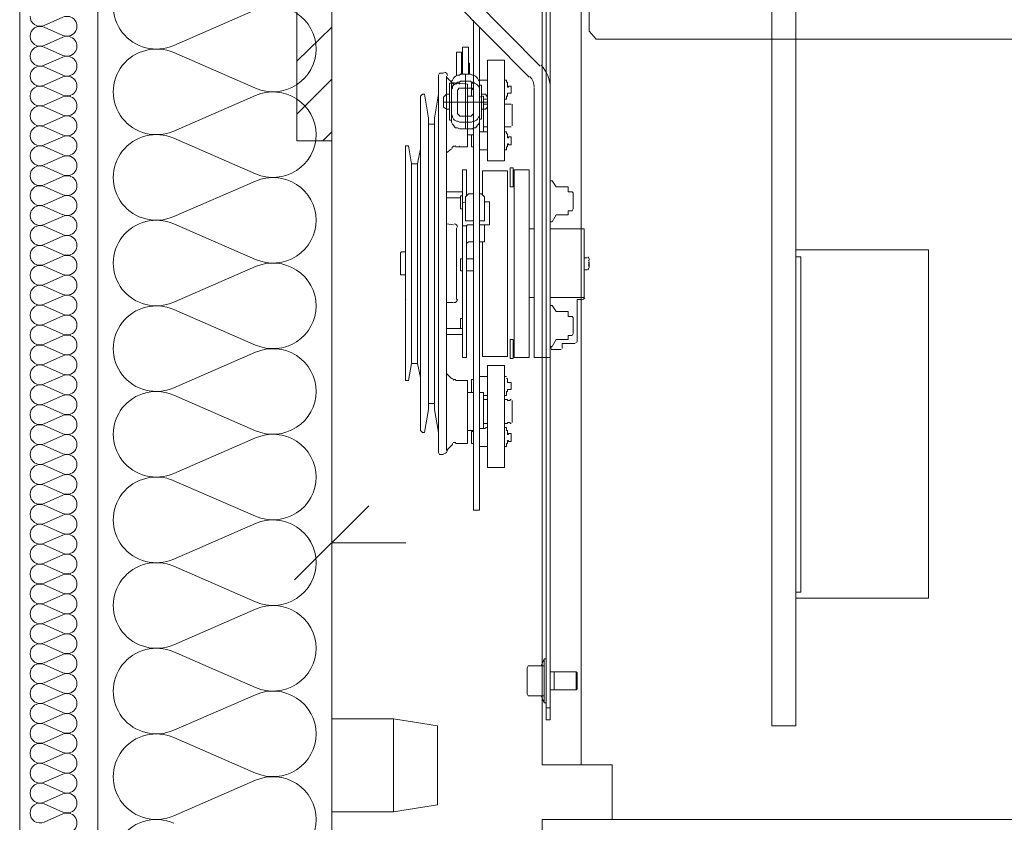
# Model space of a CAD drawing. Header units: millimetres. Extents: x 204754 to 495640, y -178579 to -98814.
# Tile 32 of 179: x 219134 to 219765, y -125990 to -125476. Entities that reach past the tile are written whole.
import ezdxf

# ---------------------------------------------------------------- set-up
doc = ezdxf.new("R2010")
doc.units = ezdxf.units.MM
doc.header["$MEASUREMENT"] = 0
doc.layers.get('0').update_dxf_attribs({"color": 252, "lineweight": 5})
for name, color, linetype, lineweight in [('Nowe_320-W Umeblowanie_Nr_pióra__103', 252, 'Continuous', 5), ('Nowe_320-W Umeblowanie_Nr_pióra__181', 252, 'Continuous', 5), ('Nowe_820-G Rysunki Obrazki_Nr_pióra__1', 252, 'Continuous', 5), ('Nowe_820-G Rysunki Obrazki_Nr_pióra__161', 252, 'Continuous', 5), ('Nowe_820-G Rysunki Obrazki_Nr_pióra__27', 252, 'Continuous', 5)]:
    doc.layers.add(name, color=color, linetype=linetype, lineweight=lineweight)

# ---------------------------------------------------------------- blocks, each defined once
blk = doc.blocks.new('podkład 20251118')
at = {"color": 252, "linetype": 'Continuous', "lineweight": 5}
for p, q in [((219357.28, -125787.07), (219309.78, -125834.57)), ((219333.53, -125810.82), (219381.03, -125810.82))]:
    blk.add_line(p, q, dxfattribs=at)
at = {"layer": 'Nowe_320-W Umeblowanie_Nr_pióra__103', "color": 252, "linetype": 'Continuous', "lineweight": 5}
for p, q in [((219284.79, -125469.31), (219232.27, -125492.13)), ((219232.27, -125496.74), (219284.79, -125519.56)), ((219284.79, -125524.16), (219232.27, -125546.98)), ((219232.27, -125551.59), (219284.79, -125574.41)), ((219284.79, -125579.02), (219232.27, -125601.83)), ((219232.27, -125606.44), (219284.79, -125629.26)), ((219284.79, -125633.87), (219232.27, -125656.69)), ((219232.27, -125661.29), (219284.79, -125684.11)), ((219284.79, -125688.72), (219232.27, -125711.54)), ((219232.27, -125716.15), (219284.79, -125738.96)), ((219284.79, -125743.57), (219232.27, -125766.39)), ((219232.27, -125771), (219284.79, -125793.82)), ((219284.79, -125798.42), (219232.27, -125821.24)), ((219232.27, -125825.85), (219284.79, -125848.67)), ((219284.79, -125853.28), (219232.27, -125876.09)), ((219232.27, -125880.7), (219284.79, -125903.52)), ((219284.79, -125908.13), (219232.27, -125930.95)), ((219232.27, -125935.56), (219284.79, -125958.37)), ((219284.79, -125962.98), (219232.27, -125985.8))]:
    blk.add_line(p, q, dxfattribs=at)
at = {"layer": 'Nowe_320-W Umeblowanie_Nr_pióra__103', "color": 252, "linetype": 'Continuous', "lineweight": 5, "extrusion": (0, 0, -1)}
for centre, major_axis, start_param, end_param in [((219221.17, -125467.01), (-27.65, 0), 4.299595, 8.266775), ((219295.88, -125494.43), (27.65, 0), 4.299596, 6.283185), ((219221.17, -125521.86), (27.65, 0), 1.158002, 5.125182), ((219295.88, -125494.43), (27.65, 0), 0, 1.98359), ((219295.88, -125549.29), (-27.65, 0), 1.158003, 3.141593), ((219221.17, -125576.71), (-27.65, 0), 4.299595, 8.266775), ((219295.88, -125549.29), (27.65, 0), 0, 1.98359), ((219295.88, -125604.14), (-27.65, 0), 1.158003, 3.141593), ((219221.17, -125631.56), (-27.65, 0), 4.299595, 8.266775), ((219295.88, -125604.14), (27.65, 0), 0, 1.98359), ((219295.88, -125658.99), (27.65, 0), 4.299596, 6.283185), ((219221.17, -125686.42), (27.65, 0), 1.158002, 5.125182), ((219295.88, -125658.99), (27.65, 0), 0, 1.98359), ((219295.88, -125713.84), (-27.65, 0), 1.158003, 3.141593), ((219221.17, -125741.27), (27.65, 0), 1.158002, 5.125182), ((219295.88, -125713.84), (27.65, 0), 0, 1.98359), ((219295.88, -125768.69), (-27.65, 0), 1.158003, 3.141593), ((219221.17, -125796.12), (-27.65, 0), 4.299595, 8.266775), ((219295.88, -125768.7), (27.65, 0), 0, 1.98359), ((219295.88, -125823.55), (-27.65, 0), 1.158003, 3.141593), ((219221.17, -125850.97), (-27.65, 0), 4.299595, 8.266775), ((219295.88, -125823.55), (27.65, 0), 0, 1.98359), ((219295.88, -125878.4), (27.65, 0), 4.299596, 6.283185), ((219221.17, -125905.82), (27.65, 0), 1.158002, 5.125182), ((219295.88, -125878.4), (27.65, 0), 0, 1.98359), ((219295.88, -125933.25), (-27.65, 0), 1.158003, 3.141593), ((219221.17, -125960.68), (-27.65, 0), 4.299595, 8.266775), ((219295.88, -125933.25), (27.65, 0), 0, 1.98359), ((219295.88, -125988.1), (-27.65, 0), 1.158003, 3.141593), ((219221.17, -126015.53), (-27.65, 0), 4.299595, 8.266775), ((219295.88, -125988.1), (27.65, 0), 0, 1.98359)]:
    blk.add_ellipse(centre, major_axis=major_axis, ratio=0.991967, start_param=start_param, end_param=end_param, dxfattribs=at)
at = {"layer": 'Nowe_320-W Umeblowanie_Nr_pióra__181', "color": 252, "linetype": 'Continuous', "lineweight": 5}
for p, q in [((219149.2, -125479.32), (219161.32, -125474.01)), ((219161.32, -125485.7), (219149.2, -125480.39)), ((219149.2, -125492.08), (219161.32, -125486.77)), ((219161.32, -125498.46), (219149.2, -125493.15)), ((219149.2, -125504.84), (219161.32, -125499.53)), ((219161.32, -125511.22), (219149.2, -125505.91)), ((219149.2, -125517.6), (219161.32, -125512.3)), ((219161.32, -125523.99), (219149.2, -125518.68)), ((219149.2, -125530.37), (219161.32, -125525.06)), ((219161.32, -125536.75), (219149.2, -125531.44)), ((219149.2, -125543.13), (219161.32, -125537.82)), ((219161.32, -125549.51), (219149.2, -125544.2)), ((219149.2, -125555.89), (219161.32, -125550.58)), ((219161.32, -125562.27), (219149.2, -125556.96)), ((219149.2, -125568.65), (219161.32, -125563.34)), ((219161.32, -125575.03), (219149.2, -125569.73)), ((219149.2, -125581.42), (219161.32, -125576.11)), ((219161.32, -125587.8), (219149.2, -125582.49)), ((219149.2, -125594.18), (219161.32, -125588.87)), ((219161.32, -125600.56), (219149.2, -125595.25)), ((219149.2, -125606.94), (219161.32, -125601.63)), ((219161.32, -125613.32), (219149.2, -125608.01)), ((219149.2, -125619.7), (219161.32, -125614.39)), ((219161.32, -125626.08), (219149.2, -125620.77)), ((219149.2, -125632.46), (219161.32, -125627.15)), ((219161.32, -125638.84), (219149.2, -125633.54)), ((219149.2, -125645.23), (219161.32, -125639.92)), ((219161.32, -125651.61), (219149.2, -125646.3)), ((219149.2, -125657.99), (219161.32, -125652.68)), ((219161.32, -125664.37), (219149.2, -125659.06)), ((219149.2, -125670.75), (219161.32, -125665.44)), ((219161.32, -125677.13), (219149.2, -125671.82)), ((219149.2, -125683.51), (219161.32, -125678.2)), ((219161.32, -125689.89), (219149.2, -125684.58)), ((219149.2, -125696.27), (219161.32, -125690.97)), ((219161.32, -125702.65), (219149.2, -125697.35)), ((219149.2, -125709.04), (219161.32, -125703.73)), ((219161.32, -125715.42), (219149.2, -125710.11)), ((219149.2, -125721.8), (219161.32, -125716.49)), ((219161.32, -125728.18), (219149.2, -125722.87)), ((219149.2, -125734.56), (219161.32, -125729.25)), ((219161.32, -125740.94), (219149.2, -125735.63)), ((219149.2, -125747.32), (219161.32, -125742.01)), ((219161.32, -125753.7), (219149.2, -125748.39)), ((219149.2, -125760.08), (219161.32, -125754.78)), ((219161.32, -125766.47), (219149.2, -125761.16)), ((219149.2, -125772.85), (219161.32, -125767.54)), ((219161.32, -125779.23), (219149.2, -125773.92)), ((219149.2, -125785.61), (219161.32, -125780.3)), ((219161.32, -125791.99), (219149.2, -125786.68)), ((219149.2, -125798.37), (219161.32, -125793.06)), ((219161.32, -125804.75), (219149.2, -125799.44)), ((219149.2, -125811.13), (219161.32, -125805.82)), ((219161.32, -125817.51), (219149.2, -125812.2)), ((219149.2, -125823.89), (219161.32, -125818.59)), ((219161.32, -125830.28), (219149.2, -125824.97)), ((219149.2, -125836.66), (219161.32, -125831.35)), ((219161.32, -125843.04), (219149.2, -125837.73)), ((219149.2, -125849.42), (219161.32, -125844.11)), ((219161.32, -125855.8), (219149.2, -125850.49)), ((219149.2, -125862.18), (219161.32, -125856.87)), ((219161.32, -125868.56), (219149.2, -125863.25)), ((219149.2, -125874.94), (219161.32, -125869.63)), ((219161.32, -125881.32), (219149.2, -125876.02)), ((219149.2, -125887.71), (219161.32, -125882.4)), ((219161.32, -125894.09), (219149.2, -125888.78)), ((219149.2, -125900.47), (219161.32, -125895.16)), ((219161.32, -125906.85), (219149.2, -125901.54)), ((219149.2, -125913.23), (219161.32, -125907.92)), ((219161.32, -125919.61), (219149.2, -125914.3)), ((219149.2, -125925.99), (219161.32, -125920.68)), ((219161.32, -125932.37), (219149.2, -125927.06)), ((219149.2, -125938.75), (219161.32, -125933.44)), ((219161.32, -125945.13), (219149.2, -125939.83)), ((219149.2, -125951.52), (219161.32, -125946.21)), ((219161.32, -125957.9), (219149.2, -125952.59)), ((219149.2, -125964.28), (219161.32, -125958.97)), ((219161.32, -125970.66), (219149.2, -125965.35)), ((219149.2, -125977.04), (219161.32, -125971.73)), ((219161.32, -125983.42), (219149.2, -125978.11)), ((219149.2, -125989.8), (219161.32, -125984.49))]:
    blk.add_line(p, q, dxfattribs=at)
at = {"layer": 'Nowe_320-W Umeblowanie_Nr_pióra__181', "color": 252, "linetype": 'Continuous', "lineweight": 5, "extrusion": (0, 0, -1)}
for centre, major_axis, start_param, end_param in [((219146.64, -125473.47), (6.38, 0), 1.158004, 3.141593), ((219163.88, -125479.85), (6.38, 0), 4.299595, 8.266775), ((219146.64, -125486.24), (6.38, 0), 3.141593, 5.125182), ((219146.64, -125486.24), (6.38, 0), 1.158004, 3.141593), ((219163.88, -125492.62), (-6.38, 0), 1.158002, 5.125182), ((219146.64, -125499), (6.38, 0), 3.141593, 5.125182), ((219146.64, -125499), (6.38, 0), 1.158004, 3.141593), ((219163.88, -125505.38), (6.38, 0), 4.299595, 8.266775), ((219146.64, -125511.76), (6.38, 0), 3.141593, 5.125182), ((219146.64, -125511.76), (6.38, 0), 1.158004, 3.141593), ((219163.88, -125518.14), (6.38, 0), 4.299595, 8.266775), ((219146.64, -125524.52), (6.38, 0), 3.141593, 5.125182), ((219163.88, -125530.9), (-6.38, 0), 1.158002, 5.125182), ((219146.64, -125524.52), (6.38, 0), 1.158004, 3.141593), ((219146.64, -125537.28), (6.38, 0), 3.141593, 5.125182), ((219163.88, -125543.66), (6.38, 0), 4.299595, 8.266775), ((219146.64, -125537.28), (6.38, 0), 1.158004, 3.141593), ((219146.64, -125550.05), (6.38, 0), 3.141593, 5.125182), ((219163.88, -125556.43), (6.38, 0), 4.299595, 8.266775), ((219146.64, -125550.05), (6.38, 0), 1.158004, 3.141593), ((219146.64, -125562.81), (6.38, 0), 3.141593, 5.125182), ((219163.88, -125569.19), (-6.38, 0), 1.158002, 5.125182), ((219146.64, -125562.81), (6.38, 0), 1.158004, 3.141593), ((219146.64, -125575.57), (6.38, 0), 3.141593, 5.125182), ((219163.88, -125581.95), (6.38, 0), 4.299595, 8.266775), ((219146.64, -125575.57), (6.38, 0), 1.158004, 3.141593), ((219146.64, -125588.33), (6.38, 0), 3.141593, 5.125182), ((219146.64, -125588.33), (6.38, 0), 1.158004, 3.141593), ((219163.88, -125594.71), (6.38, 0), 4.299595, 8.266775), ((219146.64, -125601.09), (6.38, 0), 3.141593, 5.125182), ((219146.64, -125601.09), (6.38, 0), 1.158004, 3.141593), ((219163.88, -125607.48), (-6.38, 0), 1.158002, 5.125182), ((219146.64, -125613.86), (6.38, 0), 3.141593, 5.125182), ((219146.64, -125613.86), (6.38, 0), 1.158004, 3.141593), ((219163.88, -125620.24), (6.38, 0), 4.299595, 8.266775), ((219146.64, -125626.62), (6.38, 0), 3.141593, 5.125182), ((219146.64, -125626.62), (6.38, 0), 1.158004, 3.141593), ((219163.88, -125633), (6.38, 0), 4.299595, 8.266775), ((219146.64, -125639.38), (6.38, 0), 3.141593, 5.125182), ((219146.64, -125639.38), (6.38, 0), 1.158004, 3.141593), ((219163.88, -125645.76), (-6.38, 0), 1.158002, 5.125182), ((219146.64, -125652.14), (6.38, 0), 3.141593, 5.125182), ((219146.64, -125652.14), (6.38, 0), 1.158004, 3.141593), ((219163.88, -125658.52), (6.38, 0), 4.299595, 8.266775), ((219146.64, -125664.9), (6.38, 0), 3.141593, 5.125182), ((219146.64, -125664.9), (6.38, 0), 1.158004, 3.141593), ((219163.88, -125671.29), (6.38, 0), 4.299595, 8.266775), ((219146.64, -125677.67), (6.38, 0), 3.141593, 5.125182), ((219146.64, -125677.67), (6.38, 0), 1.158004, 3.141593), ((219163.88, -125684.05), (-6.38, 0), 1.158002, 5.125182), ((219146.64, -125690.43), (6.38, 0), 3.141593, 5.125182), ((219146.64, -125690.43), (6.38, 0), 1.158004, 3.141593), ((219163.88, -125696.81), (6.38, 0), 4.299595, 8.266775), ((219146.64, -125703.19), (6.38, 0), 3.141593, 5.125182), ((219146.64, -125703.19), (6.38, 0), 1.158004, 3.141593), ((219163.88, -125709.57), (6.38, 0), 4.299595, 8.266775), ((219146.64, -125715.95), (6.38, 0), 3.141593, 5.125182), ((219146.64, -125715.95), (6.38, 0), 1.158004, 3.141593), ((219163.88, -125722.33), (-6.38, 0), 1.158002, 5.125182), ((219146.64, -125728.72), (6.38, 0), 3.141593, 5.125182), ((219146.64, -125728.72), (6.38, 0), 1.158004, 3.141593), ((219163.88, -125735.1), (6.38, 0), 4.299595, 8.266775), ((219146.64, -125741.48), (6.38, 0), 3.141593, 5.125182), ((219146.64, -125741.48), (6.38, 0), 1.158004, 3.141593), ((219163.88, -125747.86), (6.38, 0), 4.299595, 8.266775), ((219146.64, -125754.24), (6.38, 0), 3.141593, 5.125182), ((219146.64, -125754.24), (6.38, 0), 1.158004, 3.141593), ((219163.88, -125760.62), (-6.38, 0), 1.158002, 5.125182), ((219146.64, -125767), (6.38, 0), 3.141593, 5.125182), ((219146.64, -125767), (6.38, 0), 1.158004, 3.141593), ((219163.88, -125773.38), (6.38, 0), 4.299595, 8.266775), ((219146.64, -125779.76), (6.38, 0), 3.141593, 5.125182), ((219146.64, -125779.76), (6.38, 0), 1.158004, 3.141593), ((219163.88, -125786.14), (6.38, 0), 4.299595, 8.266775), ((219146.64, -125792.53), (6.38, 0), 3.141593, 5.125182), ((219146.64, -125792.53), (6.38, 0), 1.158004, 3.141593), ((219163.88, -125798.91), (-6.38, 0), 1.158002, 5.125182), ((219146.64, -125805.29), (6.38, 0), 3.141593, 5.125182), ((219146.64, -125805.29), (6.38, 0), 1.158004, 3.141593), ((219163.88, -125811.67), (6.38, 0), 4.299595, 8.266775), ((219146.64, -125818.05), (6.38, 0), 3.141593, 5.125182), ((219146.64, -125818.05), (6.38, 0), 1.158004, 3.141593), ((219163.88, -125824.43), (6.38, 0), 4.299595, 8.266775), ((219146.64, -125830.81), (6.38, 0), 3.141593, 5.125182), ((219146.64, -125830.81), (6.38, 0), 1.158004, 3.141593), ((219163.88, -125837.19), (-6.38, 0), 1.158002, 5.125182), ((219146.64, -125843.57), (6.38, 0), 3.141593, 5.125182), ((219146.64, -125843.57), (6.38, 0), 1.158004, 3.141593), ((219163.88, -125849.96), (6.38, 0), 4.299595, 8.266775), ((219146.64, -125856.34), (6.38, 0), 3.141593, 5.125182), ((219146.64, -125856.34), (6.38, 0), 1.158004, 3.141593), ((219163.88, -125862.72), (6.38, 0), 4.299595, 8.266775), ((219146.64, -125869.1), (6.38, 0), 3.141593, 5.125182), ((219146.64, -125869.1), (6.38, 0), 1.158004, 3.141593), ((219163.88, -125875.48), (-6.38, 0), 1.158002, 5.125182), ((219146.64, -125881.86), (6.38, 0), 3.141593, 5.125182), ((219146.64, -125881.86), (6.38, 0), 1.158004, 3.141593), ((219163.88, -125888.24), (6.38, 0), 4.299595, 8.266775), ((219146.64, -125894.62), (6.38, 0), 3.141593, 5.125182), ((219146.64, -125894.62), (6.38, 0), 1.158004, 3.141593), ((219163.88, -125901), (6.38, 0), 4.299595, 8.266775), ((219146.64, -125907.38), (6.38, 0), 3.141593, 5.125182), ((219146.64, -125907.38), (6.38, 0), 1.158004, 3.141593), ((219163.88, -125913.77), (-6.38, 0), 1.158002, 5.125182), ((219146.64, -125920.15), (6.38, 0), 3.141593, 5.125182), ((219146.64, -125920.15), (6.38, 0), 1.158004, 3.141593), ((219163.88, -125926.53), (6.38, 0), 4.299595, 8.266775), ((219146.64, -125932.91), (6.38, 0), 3.141593, 5.125182), ((219146.64, -125932.91), (6.38, 0), 1.158004, 3.141593), ((219163.88, -125939.29), (6.38, 0), 4.299595, 8.266775), ((219146.64, -125945.67), (6.38, 0), 3.141593, 5.125182), ((219146.64, -125945.67), (6.38, 0), 1.158004, 3.141593), ((219163.88, -125952.05), (-6.38, 0), 1.158002, 5.125182), ((219146.64, -125958.43), (6.38, 0), 3.141593, 5.125182), ((219146.64, -125958.43), (6.38, 0), 1.158004, 3.141593), ((219163.88, -125964.81), (6.38, 0), 4.299595, 8.266775), ((219146.64, -125971.19), (6.38, 0), 3.141593, 5.125182), ((219146.64, -125971.2), (6.38, 0), 1.158004, 3.141593), ((219163.88, -125977.58), (6.38, 0), 4.299595, 8.266775), ((219146.64, -125983.96), (6.38, 0), 3.141593, 5.125182), ((219146.64, -125983.96), (6.38, 0), 1.158004, 3.141593), ((219163.88, -125990.34), (-6.38, 0), 1.158002, 5.125182)]:
    blk.add_ellipse(centre, major_axis=major_axis, ratio=0.99989, start_param=start_param, end_param=end_param, dxfattribs=at)
at = {"layer": 'Nowe_820-G Rysunki Obrazki_Nr_pióra__1', "color": 252, "linetype": 'Continuous', "lineweight": 5}
for p, q in [((219333.53, -122434), (219333.53, -126218.44)), ((219183.58, -124287.69), (219183.58, -126218.44))]:
    blk.add_line(p, q, dxfattribs=at)
at = {"layer": 'Nowe_820-G Rysunki Obrazki_Nr_pióra__161', "color": 252, "linetype": 'Continuous', "lineweight": 5}
for p, q in [((219468.47, -125953.04), (219468.47, -124553.1)), ((219493.41, -124553.1), (219493.41, -125953.04)), ((219615.56, -124578.04), (219615.56, -125928.1)), ((219615.56, -124578.04), (219615.56, -125928.1)), ((219615.56, -125928.1), (219615.56, -124578.04)), ((219615.56, -124578.04), (219615.56, -125928.1)), ((219615.56, -124578.04), (219615.56, -125928.1)), ((219615.56, -125928.1), (219615.56, -124578.04)), ((219630.91, -125928.1), (219630.91, -124578.04)), ((219630.91, -125928.1), (219630.91, -124578.04)), ((219311.14, -125553.33), (219311.14, -125152.98)), ((219333.53, -125152.98), (219333.53, -125553.33)), ((219471.03, -125420.94), (219471.03, -125924.26)), ((219473.59, -125420.94), (219473.59, -125924.26)), ((219399.4, -125436.93), (219467.19, -125505.36)), ((219392.37, -125443.97), (219460.16, -125512.4)), ((219498.53, -125482.98), (219498.53, -125458.04)), ((219424.34, -125789.96), (219424.34, -125475.94)), ((219311.14, -125502.16), (219333.53, -125480.42)), ((219428.18, -125789.96), (219428.18, -125480.42)), ((219498.53, -125482.98), (219503, -125488.1)), ((219503, -125488.1), (220583.82, -125488.1)), ((219413.47, -125511.12), (219413.47, -125496.41)), ((219416.67, -125496.41), (219413.47, -125496.41)), ((219416.67, -125510.48), (219416.67, -125496.41)), ((219417.31, -125510.48), (219417.31, -125493.21)), ((219421.14, -125493.21), (219417.31, -125493.21)), ((219421.14, -125493.21), (219421.14, -125510.48)), ((219421.14, -125503.44), (219421.78, -125503.44)), ((219421.78, -125510.48), (219421.78, -125503.44)), ((219444.17, -125501.53), (219433.3, -125501.53)), ((219433.3, -125566.12), (219433.3, -125501.53)), ((219444.17, -125566.12), (219444.17, -125501.53)), ((219401.96, -125511.12), (219402.6, -125509.84)), ((219401.96, -125511.12), (219401.96, -125752.86)), ((219402.6, -125509.84), (219405.16, -125509.84)), ((219405.16, -125509.84), (219402.6, -125509.84)), ((219407.07, -125751.58), (219407.07, -125511.76)), ((219412.83, -125511.76), (219412.19, -125512.4)), ((219414.11, -125511.12), (219412.83, -125511.76)), ((219415.39, -125511.12), (219414.11, -125511.12)), ((219416.03, -125510.48), (219415.39, -125511.12)), ((219422.42, -125510.48), (219416.03, -125510.48)), ((219419.23, -125510.48), (219419.23, -125545.65)), ((219423.7, -125511.12), (219422.42, -125510.48)), ((219424.34, -125511.12), (219423.7, -125511.12)), ((219425.62, -125511.76), (219424.34, -125511.12)), ((219426.26, -125512.4), (219425.62, -125511.76)), ((219311.14, -125536.06), (219333.53, -125513.68)), ((219410.91, -125516.23), (219407.07, -125512.4)), ((219408.99, -125539.9), (219408.99, -125516.23)), ((219410.27, -125516.23), (219408.99, -125516.23)), ((219410.91, -125514.32), (219410.27, -125514.96)), ((219410.27, -125541.18), (219410.27, -125514.96)), ((219411.55, -125513.04), (219410.91, -125514.32)), ((219411.55, -125516.87), (219410.91, -125516.23)), ((219411.55, -125517.51), (219410.91, -125518.15)), ((219412.19, -125512.4), (219411.55, -125513.04)), ((219412.19, -125516.87), (219411.55, -125517.51)), ((219413.47, -125516.23), (219412.19, -125516.87)), ((219415.39, -125516.23), (219412.83, -125516.87)), ((219414.11, -125515.6), (219413.47, -125516.23)), ((219415.39, -125515.6), (219414.11, -125515.6)), ((219416.03, -125514.96), (219415.39, -125515.6)), ((219415.39, -125516.23), (219420.5, -125516.87)), ((219415.39, -125516.87), (219415.39, -125516.23)), ((219422.42, -125514.96), (219416.03, -125514.96)), ((219420.5, -125516.87), (219420.5, -125557.16)), ((219423.06, -125515.6), (219422.42, -125514.96)), ((219424.34, -125515.6), (219423.06, -125515.6)), ((219423.06, -125516.23), (219424.34, -125516.23)), ((219423.06, -125516.23), (219423.06, -125524.55)), ((219424.98, -125516.23), (219424.34, -125515.6)), ((219426.26, -125516.87), (219424.98, -125516.23)), ((219426.9, -125513.04), (219426.26, -125512.4)), ((219426.9, -125517.51), (219426.26, -125516.87)), ((219427.54, -125514.32), (219426.9, -125513.04)), ((219427.54, -125518.15), (219426.9, -125517.51)), ((219428.18, -125514.96), (219427.54, -125514.32)), ((219428.18, -125514.32), (219433.3, -125514.32)), ((219428.18, -125541.18), (219428.18, -125514.96)), ((219428.18, -125517.51), (219429.46, -125517.51)), ((219429.46, -125517.51), (219429.46, -125539.26)), ((219444.17, -125514.32), (219445.45, -125514.32)), ((219445.45, -125514.32), (219445.45, -125515.6)), ((219445.45, -125515.6), (219446.09, -125515.6)), ((219446.09, -125515.6), (219446.09, -125517.51)), ((219446.09, -125517.51), (219446.09, -125518.79)), ((219390.45, -125524.55), (219391.73, -125523.27)), ((219391.73, -125523.27), (219393, -125523.27)), ((219393, -125523.27), (219391.73, -125523.27)), ((219395.56, -125538.62), (219393, -125523.27)), ((219399.4, -125538.62), (219401.96, -125523.27)), ((219405.16, -125525.19), (219407.07, -125523.27)), ((219407.07, -125523.27), (219408.99, -125523.27)), ((219410.91, -125519.43), (219410.27, -125520.07)), ((219410.27, -125520.07), (219410.27, -125521.35)), ((219410.91, -125518.15), (219410.91, -125519.43)), ((219414.75, -125520.07), (219414.11, -125520.71)), ((219414.11, -125520.71), (219414.11, -125521.35)), ((219414.11, -125535.42), (219414.11, -125521.35)), ((219416.03, -125519.43), (219414.75, -125519.43)), ((219414.75, -125519.43), (219414.75, -125520.07)), ((219422.42, -125519.43), (219416.03, -125519.43)), ((219423.06, -125519.43), (219422.42, -125519.43)), ((219423.7, -125519.43), (219423.06, -125519.43)), ((219423.7, -125520.07), (219423.7, -125519.43)), ((219424.34, -125520.71), (219423.7, -125520.07)), ((219424.34, -125521.35), (219424.34, -125520.71)), ((219424.34, -125535.42), (219424.34, -125521.35)), ((219428.18, -125519.43), (219427.54, -125518.15)), ((219428.18, -125521.35), (219428.18, -125519.43)), ((219429.46, -125523.27), (219432.02, -125523.27)), ((219433.3, -125525.19), (219432.02, -125523.27)), ((219446.09, -125518.79), (219446.73, -125518.79)), ((219446.09, -125522.63), (219448.64, -125522.63)), ((219446.09, -125522.63), (219446.09, -125523.27)), ((219446.09, -125523.27), (219446.09, -125524.55)), ((219448.64, -125518.15), (219446.73, -125518.15)), ((219446.73, -125518.15), (219448.64, -125518.15)), ((219446.73, -125518.15), (219446.73, -125518.79)), ((219448.64, -125522.63), (219446.73, -125522.63)), ((219448.64, -125518.79), (219448.64, -125518.15)), ((219448.64, -125518.79), (219448.64, -125522.63)), ((219463.35, -125519.43), (219463.35, -125692.11)), ((219473.59, -125519.43), (219473.59, -125692.11)), ((219390.45, -125738.79), (219390.45, -125524.55)), ((219405.16, -125531.58), (219405.16, -125525.19)), ((219405.16, -125528.39), (219433.3, -125528.39)), ((219424.34, -125524.55), (219420.5, -125524.55)), ((219423.06, -125524.55), (219424.34, -125524.55)), ((219428.18, -125525.19), (219430.1, -125524.55)), ((219430.74, -125524.55), (219430.1, -125524.55)), ((219430.74, -125547.57), (219430.74, -125524.55)), ((219430.74, -125526.47), (219433.3, -125526.47)), ((219433.3, -125529.66), (219430.74, -125529.66)), ((219430.74, -125529.66), (219433.3, -125529.66)), ((219433.3, -125531.58), (219433.3, -125525.19)), ((219444.17, -125526.47), (219445.45, -125526.47)), ((219446.09, -125529.66), (219444.17, -125529.66)), ((219444.17, -125529.66), (219446.09, -125529.66)), ((219446.09, -125524.55), (219445.45, -125524.55)), ((219445.45, -125524.55), (219445.45, -125526.47)), ((219446.09, -125529.66), (219448.64, -125529.66)), ((219448.64, -125529.66), (219448, -125529.66)), ((219449.28, -125529.66), (219449.28, -125543.73)), ((219405.16, -125531.58), (219407.07, -125532.86)), ((219407.07, -125532.86), (219408.99, -125532.86)), ((219410.27, -125535.42), (219410.27, -125536.06)), ((219410.27, -125536.06), (219410.91, -125537.34)), ((219414.11, -125535.42), (219414.11, -125536.06)), ((219414.11, -125536.06), (219414.75, -125536.06)), ((219414.75, -125536.06), (219414.75, -125536.7)), ((219414.75, -125536.7), (219415.39, -125536.7)), ((219415.39, -125536.7), (219415.39, -125537.34)), ((219423.06, -125537.34), (219423.06, -125536.7)), ((219423.06, -125536.7), (219423.7, -125536.7)), ((219423.7, -125536.7), (219423.7, -125536.06)), ((219423.7, -125536.06), (219424.34, -125536.06)), ((219424.34, -125536.06), (219424.34, -125535.42)), ((219428.18, -125536.06), (219428.18, -125535.42)), ((219428.18, -125537.34), (219428.18, -125536.06)), ((219429.46, -125532.86), (219432.02, -125532.86)), ((219433.3, -125531.58), (219432.02, -125532.86)), ((219395.56, -125538.62), (219395.56, -125725.36)), ((219399.4, -125542.46), (219395.56, -125542.46)), ((219399.4, -125538.62), (219399.4, -125725.36)), ((219410.27, -125539.9), (219408.99, -125539.9)), ((219410.27, -125541.18), (219410.91, -125542.46)), ((219410.91, -125537.34), (219410.91, -125537.98)), ((219410.91, -125537.98), (219411.55, -125539.26)), ((219410.91, -125542.46), (219411.55, -125543.1)), ((219411.55, -125539.26), (219412.19, -125539.9)), ((219411.55, -125543.1), (219412.19, -125544.37)), ((219412.19, -125539.9), (219413.47, -125540.54)), ((219413.47, -125540.54), (219414.11, -125540.54)), ((219414.11, -125540.54), (219415.39, -125541.18)), ((219415.39, -125537.34), (219416.03, -125537.34)), ((219415.39, -125541.18), (219416.03, -125541.18)), ((219422.42, -125537.34), (219416.03, -125537.34)), ((219422.42, -125541.18), (219416.03, -125541.18)), ((219422.42, -125537.34), (219423.06, -125537.34)), ((219422.42, -125541.18), (219423.06, -125541.18)), ((219423.06, -125541.18), (219424.34, -125540.54)), ((219424.34, -125540.54), (219424.98, -125540.54)), ((219424.98, -125540.54), (219426.26, -125539.9)), ((219426.26, -125539.9), (219426.9, -125539.26)), ((219426.26, -125544.37), (219426.9, -125543.1)), ((219426.9, -125539.26), (219427.54, -125537.98)), ((219426.9, -125543.1), (219427.54, -125542.46)), ((219427.54, -125537.98), (219428.18, -125537.34)), ((219427.54, -125542.46), (219428.18, -125541.18)), ((219428.18, -125539.26), (219429.46, -125539.26)), ((219327.77, -125553.33), (219333.53, -125547.57)), ((219412.19, -125544.37), (219412.83, -125545.01)), ((219412.83, -125545.01), (219414.11, -125545.01)), ((219414.11, -125545.01), (219415.39, -125545.65)), ((219415.39, -125545.65), (219416.03, -125545.65)), ((219422.42, -125545.65), (219416.03, -125545.65)), ((219424.34, -125549.49), (219420.5, -125549.49)), ((219422.42, -125545.65), (219423.7, -125545.65)), ((219423.06, -125549.49), (219424.34, -125549.49)), ((219423.06, -125549.49), (219423.06, -125557.16)), ((219423.7, -125545.65), (219424.34, -125545.01)), ((219424.34, -125545.01), (219425.62, -125545.01)), ((219425.62, -125545.01), (219426.26, -125544.37)), ((219428.18, -125547.57), (219433.3, -125547.57)), ((219433.3, -125544.37), (219430.74, -125544.37)), ((219430.74, -125544.37), (219433.3, -125544.37)), ((219446.09, -125544.37), (219444.17, -125544.37)), ((219444.17, -125544.37), (219446.09, -125544.37)), ((219444.17, -125547.57), (219445.45, -125547.57)), ((219445.45, -125547.57), (219445.45, -125548.85)), ((219445.45, -125548.85), (219446.09, -125548.85)), ((219446.09, -125544.37), (219448.64, -125544.37)), ((219446.09, -125548.85), (219446.09, -125550.13)), ((219448, -125544.37), (219448.64, -125544.37)), ((219333.53, -125553.33), (219311.14, -125553.33)), ((219446.09, -125550.13), (219446.09, -125551.41)), ((219446.09, -125551.41), (219446.73, -125551.41)), ((219446.09, -125555.25), (219446.73, -125555.25)), ((219446.09, -125555.25), (219446.09, -125556.53)), ((219448.64, -125550.77), (219446.73, -125550.77)), ((219446.73, -125550.77), (219448.64, -125550.77)), ((219446.73, -125550.77), (219446.73, -125551.41)), ((219446.73, -125555.25), (219446.73, -125555.89)), ((219448.64, -125555.89), (219446.73, -125555.89)), ((219446.73, -125555.89), (219448.64, -125555.89)), ((219448.64, -125551.41), (219448.64, -125550.77)), ((219448.64, -125551.41), (219448.64, -125555.25)), ((219448.64, -125555.25), (219448.64, -125555.89)), ((219382.77, -125556.53), (219380.85, -125556.53)), ((219380.85, -125706.82), (219380.85, -125556.53)), ((219384.69, -125568.04), (219382.77, -125556.53)), ((219390.45, -125558.44), (219388.53, -125568.04)), ((219410.27, -125558.44), (219407.07, -125561)), ((219407.07, -125561), (219410.27, -125558.44)), ((219412.83, -125557.16), (219415.39, -125557.16)), ((219415.39, -125557.16), (219420.5, -125557.16)), ((219423.06, -125557.16), (219424.34, -125557.16)), ((219428.18, -125559.08), (219433.3, -125559.08)), ((219444.17, -125559.08), (219445.45, -125559.08)), ((219446.09, -125557.16), (219445.45, -125557.16)), ((219445.45, -125557.16), (219445.45, -125559.08)), ((219446.09, -125556.53), (219446.09, -125557.16)), ((219388.53, -125568.04), (219384.69, -125568.04)), ((219384.69, -125695.94), (219384.69, -125568.04)), ((219388.53, -125695.94), (219388.53, -125568.04)), ((219444.17, -125566.12), (219433.3, -125566.12)), ((219419.87, -125571.87), (219417.31, -125571.87)), ((219417.31, -125571.87), (219417.31, -125692.11)), ((219419.87, -125588.5), (219419.87, -125571.87)), ((219430.1, -125572.51), (219446.09, -125572.51)), ((219430.1, -125572.51), (219430.1, -125587.86)), ((219446.09, -125572.51), (219446.09, -125691.47)), ((219449.92, -125570.6), (219448, -125570.6)), ((219448, -125570.6), (219448, -125582.75)), ((219449.92, -125570.6), (219449.92, -125582.75)), ((219450.56, -125573.15), (219449.92, -125573.15)), ((219460.16, -125571.87), (219450.56, -125571.87)), ((219450.56, -125571.87), (219450.56, -125692.11)), ((219460.16, -125571.87), (219460.16, -125692.11)), ((219450.56, -125580.19), (219449.92, -125580.19)), ((219474.87, -125578.91), (219473.59, -125578.91)), ((219477.42, -125582.75), (219474.87, -125578.91)), ((219407.07, -125585.94), (219417.31, -125585.94)), ((219421.14, -125587.22), (219419.23, -125589.14)), ((219421.78, -125587.22), (219421.14, -125587.22)), ((219424.34, -125587.22), (219421.78, -125587.22)), ((219428.82, -125587.22), (219428.18, -125587.22)), ((219428.82, -125587.22), (219429.46, -125587.22)), ((219431.38, -125589.14), (219429.46, -125587.22)), ((219446.09, -125600.65), (219446.09, -125582.75)), ((219449.92, -125582.75), (219448, -125582.75)), ((219485.1, -125582.75), (219477.42, -125582.75)), ((219485.1, -125582.75), (219485.1, -125585.94)), ((219485.1, -125585.94), (219487.66, -125585.94)), ((219487.66, -125585.94), (219488.3, -125586.58)), ((219488.3, -125596.82), (219488.3, -125586.58)), ((219488.3, -125586.58), (219488.3, -125596.82)), ((219407.07, -125589.78), (219416.03, -125589.78)), ((219416.03, -125588.5), (219417.31, -125588.5)), ((219416.03, -125588.5), (219416.03, -125596.82)), ((219419.23, -125592.34), (219417.31, -125592.98)), ((219419.23, -125589.14), (219419.23, -125604.49)), ((219431.38, -125604.49), (219431.38, -125589.14)), ((219434.57, -125592.34), (219431.38, -125592.34)), ((219434.57, -125607.05), (219434.57, -125592.34)), ((219416.03, -125596.82), (219417.31, -125596.82)), ((219417.31, -125594.9), (219417.31, -125606.41)), ((219485.1, -125598.1), (219487.66, -125598.1)), ((219485.1, -125598.1), (219485.1, -125600.65)), ((219487.66, -125598.1), (219488.3, -125596.82)), ((219411.55, -125607.05), (219407.07, -125606.41)), ((219419.23, -125604.49), (219419.87, -125604.49)), ((219419.87, -125604.49), (219424.34, -125604.49)), ((219428.18, -125604.49), (219430.1, -125604.49)), ((219431.38, -125604.49), (219430.1, -125604.49)), ((219430.1, -125604.49), (219430.74, -125604.49)), ((219474.87, -125605.13), (219473.59, -125605.13)), ((219477.42, -125600.65), (219474.87, -125605.13)), ((219477.42, -125600.65), (219485.1, -125600.65)), ((219380.85, -125654.37), (219380.85, -125608.97)), ((219413.47, -125655.01), (219413.47, -125608.97)), ((219417.31, -125607.69), (219419.87, -125607.69)), ((219420.5, -125607.05), (219419.87, -125607.69)), ((219419.87, -125692.11), (219419.87, -125607.69)), ((219420.5, -125607.05), (219424.34, -125607.05)), ((219428.18, -125607.05), (219434.57, -125607.05)), ((219431.38, -125617.92), (219431.38, -125607.05)), ((219460.16, -125609.61), (219463.35, -125609.61)), ((219473.59, -125609.61), (219495.33, -125609.61)), ((219495.33, -125653.73), (219495.33, -125609.61)), ((219419.87, -125618.56), (219420.5, -125618.56)), ((219420.5, -125618.56), (219421.14, -125617.92)), ((219421.14, -125617.92), (219424.34, -125617.92)), ((219428.18, -125617.92), (219431.38, -125617.92)), ((219430.1, -125617.92), (219430.1, -125691.47)), ((219377.66, -125624.96), (219378.3, -125624.32)), ((219377.66, -125639.03), (219377.66, -125624.96)), ((219378.3, -125624.32), (219380.85, -125624.32)), ((219380.85, -125624.32), (219378.3, -125624.32)), ((219380.85, -125639.03), (219380.85, -125624.32)), ((219630.91, -125623.04), (219630.91, -125846.23)), ((219715.97, -125623.04), (219630.91, -125623.04)), ((219715.97, -125846.23), (219715.97, -125623.04)), ((219416.03, -125628.79), (219416.03, -125636.47)), ((219416.03, -125628.79), (219417.31, -125628.79)), ((219419.87, -125628.79), (219424.34, -125628.79)), ((219495.33, -125628.15), (219497.25, -125628.15)), ((219497.89, -125631.35), (219498.53, -125631.35)), ((219498.53, -125631.35), (219498.53, -125630.71)), ((219630.91, -125627.51), (219630.91, -125842.4)), ((219634.11, -125627.51), (219630.91, -125627.51)), ((219634.11, -125842.4), (219634.11, -125627.51)), ((219416.03, -125636.47), (219417.31, -125636.47)), ((219419.87, -125636.47), (219424.34, -125636.47)), ((219495.33, -125635.83), (219497.25, -125635.83)), ((219498.53, -125632.63), (219497.89, -125632.63)), ((219498.53, -125633.27), (219498.53, -125632.63)), ((219377.66, -125639.03), (219378.3, -125639.03)), ((219378.3, -125639.03), (219380.85, -125639.03)), ((219380.85, -125639.03), (219378.3, -125639.03)), ((219411.55, -125656.93), (219407.07, -125656.93)), ((219460.16, -125653.73), (219463.35, -125653.73)), ((219473.59, -125653.73), (219495.33, -125653.73)), ((219493.41, -125655.01), (219490.85, -125655.01)), ((219490.85, -125681.87), (219490.85, -125655.01)), ((219446.09, -125680.6), (219446.09, -125662.69)), ((219474.87, -125658.85), (219473.59, -125658.85)), ((219477.42, -125662.69), (219474.87, -125658.85)), ((219485.1, -125662.69), (219477.42, -125662.69)), ((219485.1, -125662.69), (219485.1, -125665.89)), ((219416.03, -125667.16), (219416.03, -125673.56)), ((219416.03, -125667.16), (219417.31, -125667.16)), ((219485.1, -125665.89), (219487.66, -125665.89)), ((219487.66, -125665.89), (219488.3, -125666.53)), ((219488.3, -125676.76), (219488.3, -125666.53)), ((219488.3, -125666.53), (219488.3, -125676.76)), ((219407.07, -125673.56), (219417.31, -125673.56)), ((219407.07, -125677.4), (219417.31, -125677.4)), ((219448, -125680.6), (219448, -125692.75)), ((219449.92, -125680.6), (219448, -125680.6)), ((219449.92, -125680.6), (219449.92, -125692.75)), ((219477.42, -125680.6), (219474.87, -125685.07)), ((219477.42, -125680.6), (219485.1, -125680.6)), ((219485.1, -125678.04), (219487.66, -125678.04)), ((219485.1, -125678.04), (219485.1, -125680.6)), ((219487.66, -125678.04), (219488.3, -125676.76)), ((219450.56, -125683.15), (219449.92, -125683.15)), ((219474.87, -125685.07), (219473.59, -125685.07)), ((219474.23, -125686.35), (219474.23, -125685.07)), ((219480.62, -125686.99), (219474.23, -125686.99)), ((219481.26, -125686.35), (219481.26, -125683.15)), ((219489.57, -125683.15), (219481.26, -125683.15)), ((219419.87, -125692.11), (219417.31, -125692.11)), ((219430.1, -125691.47), (219446.09, -125691.47)), ((219449.92, -125692.75), (219448, -125692.75)), ((219450.56, -125690.19), (219449.92, -125690.19)), ((219460.16, -125692.11), (219450.56, -125692.11)), ((219473.59, -125692.11), (219463.35, -125692.11)), ((219384.69, -125695.94), (219382.77, -125706.82)), ((219388.53, -125695.94), (219384.69, -125695.94)), ((219390.45, -125704.9), (219388.53, -125695.94)), ((219433.3, -125762.46), (219433.3, -125697.22)), ((219444.17, -125697.22), (219433.3, -125697.22)), ((219444.17, -125762.46), (219444.17, -125697.22)), ((219382.77, -125706.82), (219380.85, -125706.82)), ((219410.27, -125705.54), (219407.07, -125702.34)), ((219407.07, -125702.34), (219410.27, -125705.54)), ((219415.39, -125706.82), (219412.83, -125706.82)), ((219415.39, -125706.82), (219420.5, -125706.82)), ((219420.5, -125706.82), (219420.5, -125747.11)), ((219423.06, -125706.18), (219423.06, -125714.49)), ((219423.06, -125706.18), (219424.34, -125706.18)), ((219428.18, -125704.26), (219432.02, -125704.26)), ((219433.3, -125704.26), (219432.02, -125704.26)), ((219444.17, -125704.26), (219445.45, -125704.26)), ((219445.45, -125705.54), (219446.09, -125705.54)), ((219446.09, -125705.54), (219446.09, -125707.46)), ((219446.09, -125707.46), (219446.09, -125708.1)), ((219446.09, -125708.1), (219446.73, -125708.1)), ((219446.09, -125712.57), (219446.09, -125713.21)), ((219446.09, -125712.57), (219446.73, -125712.57)), ((219446.09, -125713.21), (219446.09, -125713.85)), ((219448.64, -125708.1), (219446.73, -125708.1)), ((219446.73, -125708.1), (219448.64, -125708.1)), ((219448.64, -125712.57), (219446.73, -125712.57)), ((219446.73, -125712.57), (219448.64, -125712.57)), ((219448.64, -125708.73), (219448.64, -125708.1)), ((219448.64, -125708.73), (219448.64, -125711.93)), ((219448.64, -125711.93), (219448.64, -125712.57)), ((219424.34, -125714.49), (219420.5, -125714.49)), ((219423.06, -125714.49), (219424.34, -125714.49)), ((219428.18, -125714.49), (219430.1, -125714.49)), ((219430.74, -125714.49), (219430.1, -125714.49)), ((219430.74, -125737.51), (219430.74, -125714.49)), ((219430.74, -125716.41), (219432.02, -125716.41)), ((219433.3, -125718.97), (219430.74, -125718.97)), ((219430.74, -125718.97), (219433.3, -125718.97)), ((219433.3, -125716.41), (219432.02, -125716.41)), ((219444.17, -125716.41), (219445.45, -125716.41)), ((219446.09, -125718.97), (219444.17, -125718.97)), ((219444.17, -125718.97), (219446.09, -125718.97)), ((219445.45, -125713.85), (219445.45, -125716.41)), ((219446.09, -125713.85), (219445.45, -125713.85)), ((219446.09, -125718.97), (219446.09, -125719.61)), ((219446.09, -125719.61), (219448, -125719.61)), ((219448, -125719.61), (219448, -125718.97)), ((219448.64, -125718.97), (219448, -125718.97)), ((219448, -125718.97), (219448.64, -125718.97)), ((219449.28, -125733.68), (219449.28, -125719.61)), ((219393, -125740.07), (219395.56, -125725.36)), ((219399.4, -125721.53), (219395.56, -125721.53)), ((219401.96, -125740.07), (219399.4, -125725.36)), ((219390.45, -125738.79), (219391.73, -125740.07)), ((219424.34, -125738.79), (219420.5, -125738.79)), ((219428.18, -125737.51), (219432.02, -125737.51)), ((219433.3, -125734.32), (219430.74, -125734.32)), ((219430.74, -125734.32), (219433.3, -125734.32)), ((219433.3, -125736.87), (219432.02, -125736.87)), ((219446.09, -125734.32), (219444.17, -125734.32)), ((219444.17, -125734.32), (219446.09, -125734.32)), ((219444.17, -125736.87), (219445.45, -125736.87)), ((219445.45, -125736.87), (219445.45, -125738.79)), ((219445.45, -125738.79), (219446.09, -125738.79)), ((219446.09, -125733.68), (219446.09, -125734.32)), ((219446.09, -125733.68), (219448, -125733.68)), ((219446.09, -125738.79), (219446.09, -125740.07)), ((219448, -125734.32), (219448, -125733.68)), ((219448.64, -125734.32), (219448, -125734.32)), ((219448, -125734.32), (219448.64, -125734.32)), ((219391.73, -125740.07), (219393, -125740.07)), ((219393, -125740.07), (219391.73, -125740.07)), ((219423.06, -125739.43), (219423.06, -125747.11)), ((219423.06, -125739.43), (219424.34, -125739.43)), ((219446.09, -125740.07), (219446.09, -125741.35)), ((219446.09, -125741.35), (219446.73, -125741.35)), ((219446.09, -125745.19), (219446.09, -125746.47)), ((219446.09, -125745.19), (219446.73, -125745.19)), ((219446.73, -125740.71), (219446.73, -125741.35)), ((219448.64, -125740.71), (219446.73, -125740.71)), ((219446.73, -125740.71), (219448.64, -125740.71)), ((219446.73, -125745.19), (219446.73, -125745.83)), ((219448.64, -125741.35), (219448.64, -125740.71)), ((219448.64, -125741.35), (219448.64, -125745.19)), ((219448.64, -125745.19), (219448.64, -125745.83)), ((219410.91, -125747.75), (219407.07, -125751.58)), ((219410.91, -125747.11), (219410.91, -125747.75)), ((219412.83, -125747.11), (219415.39, -125747.11)), ((219415.39, -125747.11), (219420.5, -125747.11)), ((219423.06, -125747.11), (219424.34, -125747.11)), ((219428.18, -125749.03), (219432.02, -125749.03)), ((219433.3, -125749.03), (219432.02, -125749.03)), ((219444.17, -125749.03), (219445.45, -125749.03)), ((219445.45, -125747.11), (219445.45, -125749.03)), ((219446.09, -125747.11), (219445.45, -125747.11)), ((219446.09, -125746.47), (219446.09, -125747.11)), ((219448.64, -125745.83), (219446.73, -125745.83)), ((219446.73, -125745.83), (219448.64, -125745.83)), ((219401.96, -125752.86), (219402.6, -125754.14)), ((219402.6, -125754.14), (219405.16, -125754.14)), ((219405.16, -125754.14), (219402.6, -125754.14)), ((219444.17, -125762.46), (219433.3, -125762.46)), ((219424.34, -125789.96), (219428.18, -125789.96)), ((219630.91, -125842.4), (219634.11, -125842.4)), ((219630.91, -125846.23), (219715.97, -125846.23)), ((219458.88, -125891), (219459.52, -125889.72)), ((219469.75, -125889.72), (219459.52, -125889.72)), ((219467.83, -125889.72), (219469.75, -125885.25)), ((219469.75, -125885.25), (219469.75, -125913.39)), ((219469.75, -125885.25), (219471.03, -125885.25)), ((219458.88, -125891), (219458.88, -125907.63)), ((219473.59, -125893.56), (219490.21, -125893.56)), ((219476.14, -125905.07), (219476.14, -125893.56)), ((219476.14, -125893.56), (219476.14, -125905.07)), ((219490.21, -125893.56), (219490.21, -125905.07)), ((219490.21, -125893.56), (219490.85, -125894.2)), ((219490.85, -125904.43), (219490.85, -125894.2)), ((219490.85, -125894.2), (219490.85, -125904.43)), ((219493.41, -125953.04), (219493.41, -125900.6)), ((219458.88, -125907.63), (219459.52, -125908.91)), ((219469.75, -125908.91), (219459.52, -125908.91)), ((219467.83, -125908.91), (219469.75, -125913.39)), ((219473.59, -125905.07), (219490.21, -125905.07)), ((219490.21, -125905.07), (219490.85, -125904.43)), ((219469.75, -125913.39), (219471.03, -125913.39)), ((219473.59, -125916.58), (219471.03, -125916.58)), ((219373.18, -125923.62), (219333.53, -125923.62)), ((219333.53, -125923.62), (219333.53, -125983.1)), ((219373.18, -125983.1), (219373.18, -125923.62)), ((219373.18, -125923.62), (219401.32, -125928.1)), ((219401.32, -125928.1), (219401.32, -125978.62)), ((219473.59, -125924.26), (219471.03, -125924.26)), ((219615.56, -125928.1), (219630.91, -125928.1)), ((219615.56, -125928.1), (219630.91, -125928.1)), ((219468.47, -125953.04), (219513.24, -125953.04)), ((219513.24, -125953.04), (219513.24, -125988.21)), ((219401.32, -125978.62), (219373.18, -125983.1)), ((219333.53, -125983.1), (219373.18, -125983.1)), ((219468.47, -125988.21), (220901.03, -125988.21)), ((219468.47, -126068.15), (219468.47, -125988.21))]:
    blk.add_line(p, q, dxfattribs=at)
for centre, radius, start, end in [((219453.44, -125519.11), 20.15, 359.99647, 44.99647), ((219405.48, -125511.44), 2.24, 360, 90), ((219412.34, -125514.59), 2.12, 225.22854, 226.6451), ((219410.23, -125516.85), 0.969, 41.59443, 47.40502), ((219414.04, -125492.33), 23.92, 263.73472, 267.64027), ((219415.2, -125514.24), 1.95, 270.87362, 276.06284), ((219453.44, -125519.11), 9.91, 0.0115, 45.0115), ((219503.5, -125641.57), 125.13, 137.26365, 138.01333), ((219413.75, -125577.38), 20.85, 91.91877, 95.82374), ((219417.41, -125531.75), 24.93, 264.88575, 265.31607), ((219411.87, -125608.65), 2.24, 359.97203, 87.94471), ((219382.97, -125608.64), 2.12, 164.19986, 180.12909), ((219492.38, -125631.71), 6.8, 18.47463, 37.87416), ((219492.51, -125631.46), 5.98, 10.60602, 18.03942), ((219490.77, -125631.67), 7.75, 354.47801, 5.52199), ((219492.47, -125631.67), 6.7, 321.94038, 341.58473), ((219492.51, -125631.89), 5.98, 341.96058, 349.39398), ((219383.05, -125654.05), 2.19, 180.01088, 195.51945), ((219411.87, -125654.7), 2.24, 272.05529, 0.02797), ((219493.73, -125652.76), 2.26, 270.14583, 329.58097), ((219489.89, -125681.55), 0.96, 270.04635, 359.95365), ((219468.9, -125653.8), 77.76, 221.62155, 222.82525), ((219414.07, -125681.85), 24.34, 264.40445, 267.67493), ((219405.48, -125751.26), 2.24, 270, 0), ((219409.44, -125745.81), 2.02, 314.20019, 318.59417), ((219414.02, -125770.07), 23.61, 92.35479, 96.29848)]:
    blk.add_arc(centre, radius, start, end, dxfattribs=at)
at = {"layer": 'Nowe_820-G Rysunki Obrazki_Nr_pióra__27', "color": 252, "linetype": 'Continuous', "lineweight": 5}
blk.add_line((219133.58, -122234), (219133.58, -126100.42), dxfattribs=at)

msp = doc.modelspace()

# ---------------------------------------------------------------- block references
msp.add_blockref('podkład 20251118', (0, 0))

doc.saveas('drawing.dxf')
